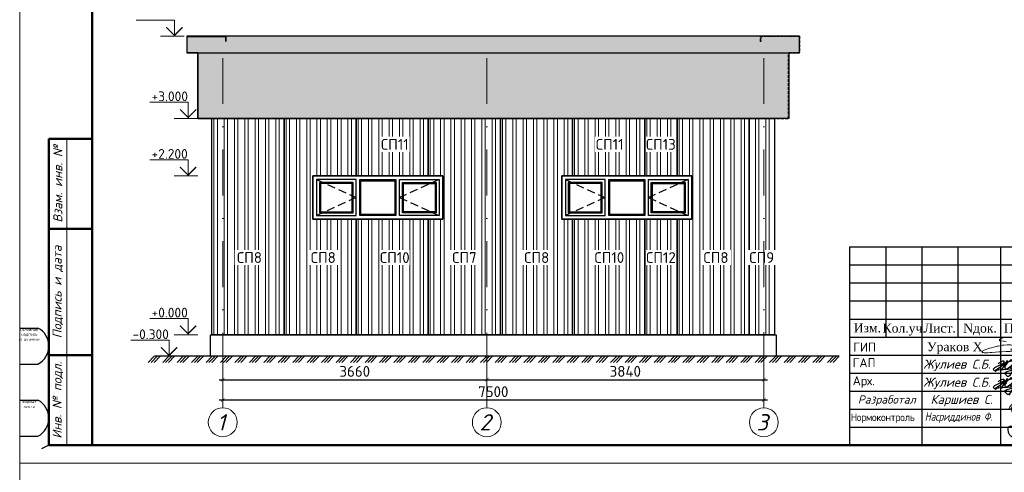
# Model space of a CAD drawing. Header units: millimetres. Extents: x 2842173 to 10151342, y -218675 to 375325.
# Tile 87 of 107: x 2928478 to 2955772, y 167175 to 179723. Entities that reach past the tile are written whole.
import ezdxf
from ezdxf.enums import TextEntityAlignment as Align

# ---------------------------------------------------------------- set-up
doc = ezdxf.new("R2010")
doc.units = ezdxf.units.MM
for name, pattern in [('$0$( Hidden )', [0.375, 0.25, -0.125]), ('DASHDOTX2', [50.8, 25.4, -12.7, 0, -12.7]), ('HIDDEN2', [4.7625, 3.175, -1.5875])]:
    doc.linetypes.add(name, pattern=pattern)
doc.layers.get('Defpoints').update_dxf_attribs({"color": 255})
for name, color, linetype, lineweight in [('0_Текст', 175, 'Continuous', 20), ('Графа', 7, 'Continuous', 30), ('НАДПИСИ', 7, 'Continuous', 13), ('тонкие', 143, 'Continuous', 9)]:
    doc.layers.add(name, color=color, linetype=linetype, lineweight=lineweight)
for name, color, linetype in [('BC-Form$1$SHEET-TEXT', 7, 'Continuous'), ('D-Hatch (PROFIL)', 7, 'Continuous'), ('SHTAMP', 7, 'Continuous'), ('Окно ОК-1', 142, 'Continuous')]:
    doc.layers.add(name, color=color, linetype=linetype)
doc.layers.add('CS_UNPLOTTED', color=171, linetype='Continuous', plot=False)
doc.layers.add('ПОДПИСИ', color=7, linetype='Continuous', lineweight=25, true_color=0xffffff)
doc.styles.add('ICOCPEUR', font='isocpeur.ttf')
doc.styles.add('ISO', font='times.ttf')
doc.styles.add('ISO_1.0', font='isocpeui.ttf')
doc.styles.add('ISOCPEUR', font='isocpeur.ttf')
doc.styles.add('PDF ISOCPEUR Italic', font='isocpeui.ttf')
doc.styles.add('style2', font='times.ttf', dxfattribs={"height": 350})
doc.styles.add('ГОСТ 250', font='isocpeui.ttf', dxfattribs={"height": 250})
doc.styles.add('ГОСТ 300', font='isocpeui.ttf', dxfattribs={"height": 300})
doc.styles.add('ГОСТ 350', font='isocpeui.ttf', dxfattribs={"height": 350})
doc.styles.add('ГОСТ300', font='isocpeur.ttf')
doc.styles.add('Оси', font='isocpeui.ttf')
doc.dimstyles.new('ГОСТ 50', dxfattribs={"dimtxt": 300, "dimasz": 100, "dimexe": 100, "dimexo": 80, "dimgap": 80, "dimtad": 1, "dimdec": 0, "dimlfac": 0.5, "dimtxsty": 'ГОСТ300', "dimblk": 'ARCHTICK', "dimcen": 50, "dimdle": 100, "dimadec": 0, "dimazin": 0, "dimtfac": 1, "dimtdec": 0, "dimtmove": 0, "dimatfit": 3, "dimldrblk": 'ARCHTICK', "dimfxl": 1, "dimlwe": 9, "dimarcsym": 0})
pattern_1 = [(37.5, (2933415.664, 176982.274), (-3.20006, 97.88265), [0, -77.216, 0, -86.36, 0, -82.55]), (7.5, (2933415.66, 176982.27), (89.9047, 143.365), [0, -41.656, 0, -69.596, 0, -26.67]), (327.5, (2933353.18, 176982.27), (158.19847, 0.28744), [0, -25.4, 0, -91.44, 0, -119.38]), (317.5, (2933353.18, 176982.27), (152.7113, 44.5859), [0, -12.7, 0, -59.944, 0, -68.58])]

# ---------------------------------------------------------------- blocks, each defined once
blk = doc.blocks.new('*U20')
at = {"lineweight": 9}
for p, q in [((-20, -5), (-20, 292)), ((-20, 292), (400, 292)), ((400, -5), (-20, -5))]:
    blk.add_line(p, q, dxfattribs=at)
at = {"lineweight": 50}
for p, q in [((0, 0), (0, 287)), ((0, 85), (-12, 85)), ((-12, 0), (-12, 85)), ((0, 60), (-12, 60)), ((0, 25), (-12, 25)), ((0, 0), (-12, 0)), ((395, 0), (0, 0))]:
    blk.add_line(p, q, dxfattribs=at)
at = {"lineweight": 20}
blk.add_line((-7, 85), (-7, 0), dxfattribs=at)
at = {"layer": 'CS_UNPLOTTED'}
for p, q in [((-20, 32.5), (-15, 32.5)), ((-20, 22.5), (-15, 22.5)), ((-20, 12.5), (-15, 12.5)), ((-20, 2.5), (-15, 2.5)), ((-12, 0), (-14, -1))]:
    blk.add_line(p, q, dxfattribs=at)
for centre in [(-17.66, 27.5), (-17.66, 7.5)]:
    blk.add_arc(centre, 5.67, 298.0574, 61.9426, dxfattribs=at)
at = {"layer": '0_Текст', "char_height": 2.5, "attachment_point": 5, "rotation": 90, "style": 'ISO_1.0'}
for s, insert, width in [('Взам. инв. №', (-9.5, 72.5), 25), ('Подпись и дата', (-9.5, 42.5), 35), ('Инв. № подл.', (-9.5, 12.5), 25)]:
    blk.add_mtext(s, dxfattribs=dict(at, insert=insert, width=width))
at = {"layer": 'CS_UNPLOTTED', "char_height": 0.8, "width": 5, "attachment_point": 2, "style": 'ISO_1.0'}
for s, insert in [('Основная надпись \\Pи штампы', (-17.5, 32.5)), ('Формат листа', (-17.5, 12.5))]:
    blk.add_mtext(s, dxfattribs=dict(at, insert=insert))
blk = doc.blocks.new('*U292')
at = {"color": 0, "lineweight": -2}
for p, q in [((0, 0), (85, -85)), ((40, 0), (125, -85)), ((80, 0), (165, -85)), ((200, 0), (285, -85)), ((240, 0), (325, -85)), ((280, 0), (365, -85)), ((401, 0), (485, -85)), ((441, 0), (525, -85)), ((481, 0), (566, -85)), ((601, 0), (686, -85)), ((641, 0), (726, -85)), ((681, 0), (766, -85)), ((801, 0), (886, -85)), ((841, 0), (926, -85)), ((881, 0), (966, -85)), ((1001, 0), (1086, -85)), ((1042, 0), (1126, -85)), ((1082, 0), (1166, -85)), ((1202, 0), (1287, -85)), ((1242, 0), (1327, -85)), ((1282, 0), (1367, -85)), ((1402, 0), (1487, -85)), ((1442, 0), (1527, -85)), ((1482, 0), (1567, -85)), ((1602, 0), (1687, -85)), ((1642, 0), (1727, -85)), ((1682, 0), (1767, -85)), ((1803, 0), (1887, -85)), ((1843, 0), (1928, -85)), ((1883, 0), (1968, -85)), ((2003, 0), (2088, -85)), ((2043, 0), (2128, -85)), ((2083, 0), (2168, -85)), ((2203, 0), (2288, -85)), ((2243, 0), (2328, -85)), ((2283, 0), (2368, -85)), ((2403, 0), (2488, -85)), ((2444, 0), (2528, -85)), ((2484, 0), (2568, -85)), ((2604, 0), (2689, -85)), ((2644, 0), (2729, -85)), ((2684, 0), (2769, -85)), ((2804, 0), (2889, -85)), ((2844, 0), (2929, -85)), ((2884, 0), (2969, -85)), ((3004, 0), (3089, -85)), ((3044, 0), (3129, -85)), ((3084, 0), (3169, -85)), ((3205, 0), (3289, -85)), ((3245, 0), (3330, -85)), ((3285, 0), (3370, -85)), ((3405, 0), (3490, -85)), ((3445, 0), (3530, -85)), ((3485, 0), (3570, -85)), ((3605, 0), (3690, -85)), ((3645, 0), (3730, -85)), ((3685, 0), (3770, -85)), ((3806, 0), (3890, -85)), ((3846, 0), (3930, -85)), ((3886, 0), (3970, -85)), ((4006, 0), (4091, -85)), ((4046, 0), (4131, -85)), ((4086, 0), (4171, -85)), ((4206, 0), (4291, -85)), ((4246, 0), (4331, -85)), ((4286, 0), (4371, -85)), ((4406, 0), (4491, -85)), ((4446, 0), (4531, -85)), ((4486, 0), (4571, -85)), ((4607, 0), (4692, -85)), ((4647, 0), (4732, -85)), ((4687, 0), (4772, -85)), ((4807, 0), (4892, -85)), ((4847, 0), (4932, -85)), ((4887, 0), (4972, -85)), ((5007, 0), (5092, -85)), ((5047, 0), (5132, -85)), ((5087, 0), (5172, -85)), ((5208, 0), (5292, -85)), ((5248, 0), (5332, -85)), ((5288, 0), (5373, -85)), ((5408, 0), (5493, -85)), ((5448, 0), (5533, -85)), ((5488, 0), (5573, -85)), ((5608, 0), (5693, -85)), ((5648, 0), (5733, -85)), ((5688, 0), (5773, -85)), ((5808, 0), (5893, -85)), ((5848, 0), (5933, -85)), ((5889, 0), (5973, -85)), ((6009, 0), (6094, -85)), ((6049, 0), (6134, -85)), ((6089, 0), (6174, -85)), ((6209, 0), (6294, -85)), ((6249, 0), (6334, -85)), ((6289, 0), (6374, -85)), ((6409, 0), (6494, -85)), ((6449, 0), (6534, -85)), ((6489, 0), (6574, -85)), ((6610, 0), (6694, -85)), ((6650, 0), (6734, -85)), ((6690, 0), (6775, -85)), ((6810, 0), (6895, -85)), ((6850, 0), (6935, -85)), ((6890, 0), (6975, -85)), ((7010, 0), (7095, -85)), ((7050, 0), (7135, -85)), ((7090, 0), (7175, -85)), ((7210, 0), (7295, -85)), ((7250, 0), (7335, -85)), ((7291, 0), (7375, -85)), ((7411, 0), (7496, -85)), ((7451, 0), (7536, -85)), ((7491, 0), (7576, -85)), ((7611, 0), (7696, -85)), ((7651, 0), (7736, -85)), ((7691, 0), (7776, -85)), ((7811, 0), (7896, -85)), ((7851, 0), (7936, -85)), ((7891, 0), (7976, -85)), ((8012, 0), (8096, -85)), ((8052, 0), (8137, -85)), ((8092, 0), (8177, -85)), ((8212, 0), (8297, -85)), ((8252, 0), (8337, -85)), ((8292, 0), (8377, -85)), ((8412, 0), (8497, -85)), ((8452, 0), (8537, -85)), ((8492, 0), (8577, -85)), ((8612, 0), (8697, -85)), ((8653, 0), (8737, -85)), ((8693, 0), (8777, -85)), ((8813, 0), (8898, -85)), ((8853, 0), (8938, -85)), ((8893, 0), (8978, -85)), ((9013, 0), (9098, -85)), ((9053, 0), (9138, -85)), ((9093, 0), (9178, -85)), ((9213, 0), (9298, -85)), ((9253, 0), (9338, -85)), ((9293, 0), (9378, -85)), ((9414, 0), (9498, -85)), ((9454, 0), (9539, -85)), ((9494, 0), (9579, -85))]:
    blk.add_line(p, q, dxfattribs=at)
blk = doc.blocks.new('*U454')
at = {"color": 0, "linetype": 'DASHDOTX2', "lineweight": -2, "ltscale": 50}
blk.add_line((0, 1209), (0, 10701), dxfattribs=at)
at = {"color": 0, "linetype": 'DASHDOTX2', "lineweight": -2, "ltscale": 30}
blk.add_lwpolyline([(0, 400), (0, 1209)], dxfattribs=at)
at = {"color": 0, "linetype": 'Continuous', "lineweight": -2}
blk.add_circle((0, 0), 400, dxfattribs=at)
at = {"style": 'Оси'}
blk.add_attdef('OS1', text='', height=450, dxfattribs=at).set_placement((-44, 0), align=Align.MIDDLE_CENTER)
blk = doc.blocks.new('*U455')
at = {"color": 0, "linetype": 'DASHDOTX2', "lineweight": -2, "ltscale": 50}
blk.add_line((0, 1209), (0, 10696), dxfattribs=at)
at = {"color": 0, "linetype": 'DASHDOTX2', "lineweight": -2, "ltscale": 30}
blk.add_lwpolyline([(0, 400), (0, 1209)], dxfattribs=at)
at = {"color": 0, "linetype": 'Continuous', "lineweight": -2}
blk.add_circle((0, 0), 400, dxfattribs=at)
at = {"style": 'Оси'}
blk.add_attdef('OS1', text='', height=450, dxfattribs=at).set_placement((-44, 0), align=Align.MIDDLE_CENTER)
blk = doc.blocks.new('_ArchTick')
at = {"color": 0, "linetype": 'ByBlock', "const_width": 0.15}
blk.add_lwpolyline([(-0.5, -0.5), (0.5, 0.5)], dxfattribs=at)
blk = doc.blocks.new('*D451')
at = {"color": 0, "lineweight": 9, "transparency": 16777216}
for p, q in [((2934106, 171003), (2934106, 169643)), ((2941426, 171003), (2941426, 169643))]:
    blk.add_line(p, q, dxfattribs=at)
at = {"color": 0, "lineweight": -2, "transparency": 16777216}
blk.add_line((2934006, 169743), (2941526, 169743), dxfattribs=at)
at = {"layer": 'Defpoints', "color": 0, "transparency": 16777216}
for p in [(2934106, 171083), (2941426, 171083), (2941426, 169743)]:
    blk.add_point(p, dxfattribs=at)
at = {"color": 0, "lineweight": -2, "transparency": 16777216, "xscale": 100, "yscale": 100, "zscale": 100, "rotation": 180}
blk.add_blockref('_ArchTick', (2934106, 169743), dxfattribs=at)
at = {"color": 0, "lineweight": -2, "transparency": 16777216, "xscale": 100, "yscale": 100, "zscale": 100}
blk.add_blockref('_ArchTick', (2941426, 169743), dxfattribs=at)
at = {"color": 0, "transparency": 16777216, "insert": (2937766, 169973), "char_height": 300, "attachment_point": 5, "style": 'ГОСТ300'}
blk.add_mtext('3660', dxfattribs=at)
blk = doc.blocks.new('*D452')
at = {"color": 0, "lineweight": 9, "transparency": 16777216}
for p, q in [((2941426, 171003), (2941426, 169643)), ((2949106, 171057), (2949106, 169643))]:
    blk.add_line(p, q, dxfattribs=at)
at = {"color": 0, "lineweight": -2, "transparency": 16777216}
blk.add_line((2941326, 169743), (2949206, 169743), dxfattribs=at)
at = {"layer": 'Defpoints', "color": 0, "transparency": 16777216}
for p in [(2949106, 171137), (2941426, 171083), (2949106, 169743)]:
    blk.add_point(p, dxfattribs=at)
at = {"color": 0, "lineweight": -2, "transparency": 16777216, "xscale": 100, "yscale": 100, "zscale": 100, "rotation": 180}
blk.add_blockref('_ArchTick', (2941426, 169743), dxfattribs=at)
at = {"color": 0, "lineweight": -2, "transparency": 16777216, "xscale": 100, "yscale": 100, "zscale": 100}
blk.add_blockref('_ArchTick', (2949106, 169743), dxfattribs=at)
at = {"color": 0, "transparency": 16777216, "insert": (2945266, 169973), "char_height": 300, "attachment_point": 5, "style": 'ГОСТ300'}
blk.add_mtext('3840', dxfattribs=at)
blk = doc.blocks.new('*D453')
at = {"color": 0, "lineweight": 9, "transparency": 16777216}
for p, q in [((2934106, 170656), (2934106, 169079)), ((2949106, 170656), (2949106, 169079))]:
    blk.add_line(p, q, dxfattribs=at)
at = {"color": 0, "lineweight": -2, "transparency": 16777216}
blk.add_line((2949206, 169179), (2934006, 169179), dxfattribs=at)
at = {"layer": 'Defpoints', "color": 0, "transparency": 16777216}
for p in [(2934106, 170736), (2949106, 170736), (2934106, 169179)]:
    blk.add_point(p, dxfattribs=at)
at = {"color": 0, "lineweight": -2, "transparency": 16777216, "xscale": 100, "yscale": 100, "zscale": 100, "rotation": 180}
blk.add_blockref('_ArchTick', (2934106, 169179), dxfattribs=at)
at = {"color": 0, "lineweight": -2, "transparency": 16777216, "xscale": 100, "yscale": 100, "zscale": 100}
blk.add_blockref('_ArchTick', (2949106, 169179), dxfattribs=at)
at = {"color": 0, "transparency": 16777216, "insert": (2941606, 169409), "char_height": 300, "attachment_point": 5, "style": 'ГОСТ300'}
blk.add_mtext('7500', dxfattribs=at)
blk = doc.blocks.new('подпис')
at = {"layer": 'ПОДПИСИ', "color": 5, "lineweight": 25}
for points in [[(11455381, 532519), (11455520, 532605, 0.17903), (11455562, 532678, 0.263953), (11455546, 532731, 0.190204), (11455439, 532772, 0.042436), (11455181, 532752, 0.013899), (11454174, 532517), (11454115, 532493), (11453882, 532380, 0.221782), (11453847, 532334, 0.270492), (11453872, 532305), (11455179, 532410)], [(11453991, 532491, -0.163413), (11454129, 532576, -0.667806), (11454158, 532540, -0.079434), (11453917, 532276, -0.866542), (11453898, 532297), (11453923, 532319), (11454158, 532478), (11454199, 532507), (11454264, 532591), (11454072, 532309)], [(11454383, 532593, 0.619534), (11454360, 532609), (11454273, 532534, 0.114252), (11454185, 532395, 0.215538), (11454192, 532353, 0.240273), (11454245, 532349, 0.08858), (11454403, 532470), (11454351, 532410), (11454342, 532400, 0.539095), (11454362, 532374, 0.111916), (11454481, 532411), (11454538, 532484), (11454481, 532411), (11454317, 532146, -0.358423), (11454264, 532125), (11454185, 532207, -0.402126), (11454221, 532260, -0.058846), (11454732, 532356), (11455438, 532399, 0.09128), (11455712, 532476)], [(11454538, 532484), (11454488, 532398, 0.645288), (11454510, 532376, 0.12897), (11454636, 532493), (11454594, 532430), (11454582, 532414, 0.693858), (11454605, 532387, 0.10028), (11454701, 532446), (11454746, 532507), (11454701, 532446), (11454684, 532424, 0.631808), (11454708, 532389, 0.142677), (11454805, 532452), (11454848, 532505), (11454805, 532452, 0.201941), (11454797, 532429, 0.536095), (11454830, 532405, 0.097167), (11454944, 532462), (11454981, 532503), (11454944, 532462, 0.197087), (11454932, 532431, 0.488157), (11454970, 532409, 0.093089), (11455064, 532466), (11455099, 532503), (11455064, 532466, 0.226804), (11455048, 532431, 0.355416), (11455073, 532410, 0.127937), (11455201, 532468), (11455246, 532517), (11455201, 532468, 0.196233), (11455177, 532420, 0.529409), (11455206, 532400, 0.061232), (11455381, 532519), (11455512, 532676), (11455381, 532519), (11455075, 532109)], [(11455512, 532676, -0.143099), (11455604, 532656, -0.470936), (11455617, 532604, -0.126724), (11455422, 532482), (11455497, 532497, -0.517832), (11455533, 532462, -0.176475), (11455420, 532289, -0.173079), (11455271, 532233, -0.163306), (11455188, 532261)]]:
    blk.add_lwpolyline(points, format="xyb", dxfattribs=at)
blk.add_lwpolyline([(11454115, 532493), (11454174, 532517)], dxfattribs=at)
blk = doc.blocks.new('A$C6E532752')
at = {"color": 5, "lineweight": 25}
for points in [[(385, 1433), (380, 1569), (321, 1749), (258, 1944), (210, 2040), (245, 2007), (287, 1975), (353, 1931), (399, 1918), (436, 1916), (474, 1941), (484, 1982), (467, 2067), (448, 2120), (427, 2157), (466, 2093), (506, 2007), (555, 1922), (602, 1823), (711, 1592), (749, 1491), (825, 1291), (868, 1187), (943, 996), (982, 875), (1013, 754), (1033, 630), (1049, 522), (1043, 416), (1007, 308), (929, 226), (815, 136), (704, 81), (535, 13), (402, 1), (314, 18), (227, 71), (137, 159), (35, 347), (12, 492), (8, 661), (75, 751), (214, 814), (217, 817), (216, 775), (183, 707), (202, 722), (286, 778), (362, 823), (424, 853), (563, 928), (732, 1029), (845, 1105), (994, 1192), (1118, 1257), (1274, 1345), (1396, 1407), (1523, 1482), (1750, 1594), (1859, 1632), (1962, 1660), (1991, 1660), (2000, 1660), (1991, 1645), (1977, 1626), (1958, 1608)], [(2046, 1804), (2070, 1872), (2101, 1944), (2114, 2003), (2114, 2056), (2099, 2124), (2074, 2222), (2014, 2300), (1903, 2360), (1855, 2376), (1801, 2377), (1790, 2368), (1792, 2336), (1800, 2288), (1808, 2236), (1818, 2191), (1846, 2131), (1865, 2061), (1890, 2014), (1957, 1858), (2009, 1770), (2053, 1685), (2113, 1541), (2153, 1434), (2222, 1250), (2279, 1118), (2326, 993), (2364, 847), (2392, 705), (2399, 624), (2394, 571), (2362, 528), (2328, 505), (2294, 490), (2254, 483), (2188, 477), (2145, 466), (2062, 466), (2017, 466), (1987, 466), (1945, 488), (1913, 509), (1883, 532), (1855, 575), (1823, 639), (1802, 682), (1783, 739), (1781, 758), (1779, 801), (1777, 848)], [(2743, 2429), (2709, 2488), (2682, 2516), (2685, 2488), (2725, 2429), (2737, 2401), (2759, 2329), (2784, 2236), (2802, 2186), (2816, 2124), (2836, 2048), (2868, 1947), (2878, 1890), (2884, 1840), (2893, 1773), (2934, 1685), (2949, 1650), (2957, 1619), (2962, 1588), (2967, 1626), (2967, 1657), (2971, 1688), (2988, 1767), (3019, 1821), (3030, 1831), (3088, 1813), (3106, 1778), (3119, 1748), (3153, 1695), (3166, 1642), (3207, 1585), (3241, 1543), (3278, 1532), (3308, 1535)], [(795, 1930), (766, 1944), (747, 1958), (732, 1969), (756, 1919), (777, 1862), (824, 1731), (861, 1650), (907, 1552), (928, 1465), (971, 1361), (999, 1299), (1019, 1250), (1060, 1148), (1086, 1070), (1110, 993), (1161, 879), (1222, 766), (1252, 693), (1282, 624), (1325, 551), (1377, 469), (1387, 437), (1386, 415), (1369, 406), (1365, 409)], [(1178, 1041), (1184, 1073), (1176, 1087), (1166, 1109), (1171, 1134), (1175, 1159), (1177, 1187), (1170, 1192), (1155, 1194), (1138, 1181), (1125, 1161), (1120, 1142), (1127, 1112), (1138, 1084), (1155, 1052), (1190, 1015), (1234, 985), (1242, 980), (1268, 979), (1299, 1007), (1323, 1038), (1339, 1067), (1360, 1126), (1356, 1168), (1352, 1190), (1349, 1211), (1349, 1234), (1349, 1252), (1349, 1274), (1336, 1239), (1333, 1223), (1331, 1214), (1303, 1209), (1299, 1204), (1292, 1181), (1255, 1176), (1246, 1151), (1262, 1110), (1275, 1085), (1290, 1052), (1311, 1034), (1336, 1025), (1363, 1024), (1376, 1037), (1388, 1050), (1400, 1068), (1415, 1091), (1432, 1156), (1432, 1174), (1430, 1222), (1431, 1266), (1434, 1282), (1437, 1297), (1451, 1312), (1473, 1314), (1479, 1329), (1484, 1345), (1526, 1340), (1527, 1344), (1546, 1371), (1546, 1380), (1542, 1322), (1532, 1234), (1508, 1194), (1491, 1173), (1470, 1154), (1447, 1141), (1418, 1134), (1396, 1131), (1373, 1136), (1360, 1149)], [(1432, 1173), (1448, 1157), (1470, 1132), (1480, 1125), (1492, 1119), (1505, 1118), (1514, 1125), (1521, 1131), (1537, 1145), (1550, 1156), (1574, 1181), (1594, 1207), (1603, 1226), (1607, 1239), (1610, 1253), (1618, 1282), (1623, 1317), (1626, 1344), (1633, 1391), (1631, 1422), (1631, 1443), (1618, 1419), (1610, 1399), (1600, 1381), (1603, 1340), (1618, 1317), (1635, 1297), (1651, 1291), (1665, 1290), (1718, 1369), (1719, 1381), (1720, 1403), (1732, 1431), (1741, 1451), (1744, 1471), (1745, 1490), (1738, 1508), (1729, 1509), (1728, 1503), (1719, 1486), (1713, 1471), (1705, 1444), (1705, 1428), (1716, 1413), (1732, 1404), (1746, 1399), (1763, 1396), (1785, 1399), (1799, 1408), (1822, 1417), (1835, 1426), (1857, 1435), (1869, 1444), (1878, 1455), (1881, 1471), (1881, 1481), (1878, 1494), (1875, 1503)], [(1707, 1036), (1747, 1085), (1819, 1144), (1891, 1238), (1979, 1313), (2059, 1391), (2165, 1488), (2229, 1542), (2393, 1677), (2462, 1724), (2559, 1807), (2641, 1860), (2722, 1913), (2859, 2009), (2948, 2051), (2989, 2062), (2996, 2055)], [(2279, 1502), (2265, 1461), (2269, 1420), (2262, 1364), (2265, 1307), (2279, 1265), (2318, 1252), (2345, 1254), (2408, 1314), (2444, 1368), (2453, 1397), (2475, 1468), (2472, 1514), (2466, 1559), (2461, 1588), (2461, 1627), (2469, 1644), (2486, 1658), (2454, 1623), (2450, 1578), (2446, 1520), (2451, 1481), (2483, 1457), (2515, 1454), (2551, 1457), (2569, 1493), (2574, 1512), (2589, 1561), (2590, 1562)], [(2397, 1571), (2370, 1532), (2367, 1503), (2363, 1469), (2365, 1423), (2380, 1396), (2400, 1370), (2431, 1346), (2460, 1344), (2480, 1343), (2493, 1365), (2509, 1392), (2560, 1447), (2580, 1567), (2580, 1600), (2569, 1621), (2561, 1642), (2559, 1671), (2569, 1698), (2582, 1730), (2598, 1762), (2618, 1772)], [(2574, 1491), (2603, 1515), (2618, 1528), (2634, 1555), (2641, 1569), (2660, 1604), (2700, 1636), (2712, 1646), (2728, 1666), (2742, 1685), (2773, 1745), (2779, 1787), (2782, 1808), (2782, 1823), (2775, 1790), (2778, 1776), (2794, 1755), (2801, 1749), (2815, 1746), (2842, 1749)], [(2582, 1588), (2614, 1576), (2640, 1580), (2650, 1592), (2662, 1606), (2679, 1631), (2687, 1673), (2683, 1709), (2675, 1731), (2672, 1756), (2670, 1792), (2677, 1808), (2688, 1818), (2704, 1820), (2713, 1818)], [(1530, 1229), (1542, 1212), (1557, 1204), (1585, 1194), (1591, 1202), (1609, 1200), (1619, 1205), (1645, 1223), (1669, 1249), (1676, 1260), (1685, 1281), (1698, 1313), (1704, 1324), (1704, 1324)]]:
    blk.add_spline(points, degree=3, dxfattribs=at)
blk = doc.blocks.new('A$C194E077B')
at = {"color": 5, "lineweight": 20}
for points in [[(-162, 200), (-240, 221), (-364, 241), (-364, 276), (-310, 307), (-248, 324), (-145, 351), (-37, 351), (76, 351), (195, 319), (266, 278)], [(42, -99), (83, -76), (96, -68), (110, -53), (122, -42), (131, -27), (137, -5), (137, 22), (125, 42), (110, 57), (100, 67), (80, 78), (58, 91), (13, 103), (-19, 112), (-87, 112), (-127, 112), (-231, 105), (-249, 100), (-271, 100), (-317, 88), (-348, 80), (-409, 70), (-436, 66), (-497, 49), (-543, 37), (-617, 24), (-665, 5), (-728, -12), (-787, -37), (-841, -58), (-859, -64), (-880, -77), (-894, -91), (-904, -101), (-904, -112), (-894, -123), (-871, -130), (-840, -134), (-808, -134), (-760, -134), (-737, -134), (-654, -127), (-612, -124), (-491, -116), (-389, -109), (-287, -102), (-158, -97), (-39, -97), (85, -89), (174, -89), (222, -82), (269, -75), (318, -67), (369, -63), (369, -63)], [(0, 0), (0, -92)], [(41, 2), (41, -98)], [(203, -24), (196, 1), (191, 21), (185, 44), (185, 65), (176, 81), (169, 93), (189, 73), (200, 70), (220, 70), (242, 70), (259, 75), (272, 78), (279, 90), (279, 70), (274, 51), (262, 26), (252, 0), (252, -16), (261, -33), (282, -45), (303, -50), (329, -43), (347, -33), (361, -19), (368, -6), (371, 33), (368, -6), (372, -22), (382, -27), (392, -33), (406, -29), (418, -26), (433, -12), (438, -3), (438, 39), (438, -3), (453, -18), (464, -25), (477, -25), (504, -20), (521, -3), (528, 9), (524, 23), (522, 41), (522, 48), (526, 55), (535, 63), (549, 63), (569, 49), (579, 25), (585, 1), (580, -18), (565, -26), (549, -26), (531, -8), (528, 9)], [(835, 300), (835, -171), (799, -177), (729, -165), (620, -121), (593, -75), (602, -42), (665, -20), (730, 7), (798, 17), (885, 36), (885, 36), (905, 45)], [(593, 2), (615, 20), (621, 30), (635, 45), (637, 70), (635, 45), (635, 19), (646, 1), (664, -10), (680, -10), (701, 0), (705, 13), (705, 35), (699, 66), (686, 94), (680, 122)], [(682, 123), (691, 107), (705, 87), (717, 87)], [(748, 299), (746, -138)], [(898, 116), (898, 60), (906, 31), (917, -11)], [(910, 55), (903, 116)], [(952, -13), (967, 14), (978, 53), (978, 112), (973, 131)], [(962, 114), (967, 97), (978, 53), (987, 20), (1013, 5), (1032, 10), (1061, 39), (1076, 96), (1076, 123), (1074, 180)], [(1064, 182), (1056, 151), (1045, 113), (1045, 80), (1055, 46), (1070, 20), (1088, 9), (1109, 9), (1132, 31), (1138, 57), (1138, 93)]]:
    blk.add_lwpolyline(points, dxfattribs=at)
for centre, radius, start, end in [((681, 122), 1.13, 41.4, 190.5897), ((901, 116), 2.8, 15.3098, 164.5601), ((899, 54), 10.7, 301.2071, 10.1496), ((979, 116), 16.6, 111.912, 188.6151), ((1068, 178), 5.72, 18.1801, 138.9915), ((935, -4), 19.1, 202.8625, 330.9274)]:
    blk.add_arc(centre, radius, start, end, dxfattribs=at)
blk = doc.blocks.new('ПЛДПИС')
at = {"color": 0, "linetype": 'ByBlock', "lineweight": 9}
for points in [[(1768167, 34601), (1768274, 34710), (1768312, 34693), (1768357, 34634), (1768439, 34683), (1768465, 34730), (1768458, 34730), (1768452, 34716), (1768444, 34693), (1768248, 34291), (1768239, 34262), (1768224, 34236), (1768215, 34224), (1768175, 34213), (1768276, 34380), (1768300, 34412), (1768456, 34579), (1768495, 34627), (1768529, 34664), (1768567, 34702), (1768592, 34709), (1768598, 34695), (1768596, 34655), (1768563, 34579)], [(1768291, 34400), (1768434, 34437), (1768462, 34447), (1768479, 34446), (1768464, 34405), (1768450, 34379), (1768443, 34362), (1768432, 34337), (1768424, 34314), (1768403, 34251), (1768390, 34195), (1768377, 34148), (1768363, 34113), (1768320, 34171), (1768390, 34246), (1768422, 34269), (1768477, 34304), (1768517, 34328), (1768535, 34345), (1768555, 34375), (1768568, 34396), (1768582, 34424), (1768584, 34440), (1768567, 34435), (1768560, 34422), (1768555, 34411), (1768548, 34391), (1768537, 34364), (1768531, 34347), (1768524, 34324), (1768521, 34309), (1768519, 34300), (1768519, 34289), (1768544, 34292), (1768564, 34304), (1768593, 34331), (1768637, 34368), (1768668, 34404), (1768686, 34438), (1768686, 34457), (1768678, 34464), (1768654, 34428), (1768646, 34402), (1768637, 34371), (1768633, 34343), (1768632, 34323), (1768635, 34310), (1768652, 34308), (1768663, 34317), (1768696, 34351), (1768732, 34384), (1768762, 34415), (1768778, 34444), (1768780, 34462), (1768775, 34466), (1768760, 34450), (1768751, 34420), (1768740, 34380), (1768734, 34359), (1768732, 34347), (1768736, 34333), (1768748, 34323), (1768768, 34330), (1768801, 34358), (1768825, 34380), (1768869, 34428), (1768893, 34461), (1768900, 34485), (1768892, 34487), (1768873, 34465), (1768858, 34431), (1768850, 34405), (1768845, 34386), (1768845, 34357), (1768850, 34342), (1768867, 34334), (1768880, 34339), (1768915, 34364), (1768944, 34396), (1768964, 34438), (1768983, 34482), (1768980, 34511), (1768959, 34502), (1768953, 34480), (1768949, 34444), (1768944, 34409), (1768941, 34371), (1768942, 34347), (1768944, 34344), (1768954, 34339), (1768979, 34347), (1769007, 34370), (1769056, 34414), (1769101, 34463), (1769168, 34549), (1769212, 34624), (1769245, 34696), (1769263, 34731), (1769265, 34761), (1769252, 34754), (1769242, 34732), (1769241, 34724), (1769233, 34693), (1769221, 34653), (1769196, 34589), (1769166, 34514), (1769144, 34459), (1769121, 34409), (1769111, 34382), (1769099, 34350), (1769096, 34345), (1769092, 34342), (1769085, 34339), (1769087, 34355), (1769094, 34373), (1769101, 34389), (1769126, 34445), (1769163, 34518), (1769186, 34556), (1769203, 34585), (1769232, 34625), (1769258, 34661), (1769292, 34681), (1769309, 34674), (1769332, 34643), (1769333, 34586), (1769305, 34557), (1769265, 34526), (1769235, 34515), (1769217, 34514), (1769213, 34521), (1769263, 34541), (1769302, 34539), (1769332, 34526), (1769343, 34499), (1769323, 34458), (1769301, 34426), (1769267, 34400), (1769223, 34379), (1769168, 34371), (1769130, 34373), (1769121, 34381), (1769121, 34411)], [(1768636, 34367), (1768797, 34545), (1768832, 34624), (1768811, 34686), (1768788, 34673), (1768773, 34647), (1768752, 34588), (1768723, 34494), (1768702, 34421), (1768681, 34356), (1768651, 34269), (1768487, 34082), (1768486, 34142), (1768627, 34279), (1768815, 34318), (1769007, 34332)]]:
    blk.add_spline(points, degree=3, dxfattribs=at)
blk = doc.blocks.new('A$Cbab827f9')
at = {"layer": 'Графа'}
for p, q in [((-18500, 5500), (0, 5500)), ((-18500, 5500), (0, 5500)), ((-18500, 5500), (-18500, 0)), ((-17500, 5500), (-17500, 3000)), ((-16500, 5500), (-16500, 0)), ((-15500, 5500), (-15500, 3000)), ((-14314, 5500), (-14314, 0)), ((-13000, 5500), (-13000, 0)), ((-12000, 5500), (-12000, 0)), ((0, 5500), (0, 0)), ((0, 5500), (0, 0)), ((-18500, 5000), (-12000, 5000)), ((-18500, 4500), (-12000, 4500)), ((-12000, 4500), (0, 4500)), ((-18500, 4000), (-12000, 4000)), ((-18500, 3500), (-12000, 3500)), ((-18500, 3000), (0, 3000)), ((-5000, 3000), (-5000, 0)), ((-3500, 3000), (-3500, 1500)), ((-2000, 3000), (-2000, 1500)), ((-18500, 2500), (-12000, 2500)), ((-5000, 2500), (0, 2500)), ((-18500, 2000), (-12000, 2000)), ((-18500, 1500), (-12000, 1500)), ((-12000, 1500), (0, 1500)), ((-18500, 1000), (-12000, 1000)), ((-18500, 500), (-12000, 500)), ((-18500, 0), (0, 0)), ((-18500, 0), (0, 0))]:
    blk.add_line(p, q, dxfattribs=at)
at = {"color": 7, "lineweight": 30, "xscale": 0.8941363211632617, "yscale": 0.8941363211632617, "zscale": 0.8941363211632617}
blk.add_blockref('A$C194E077B', (-14020, 2684), dxfattribs=at)
at = {"color": 1, "lineweight": 15, "xscale": 0.9504, "yscale": 0.9504, "zscale": 0.9504}
for p in [(-10900254, -503824), (-10900254, -504324)]:
    blk.add_blockref('подпис', p, dxfattribs=at)
at = {"color": 5, "linetype": 'ByBlock', "lineweight": 9}
blk.add_blockref('ПЛДПИС', (-1782243, -33214), dxfattribs=at)
at = {"color": 2, "lineweight": 40, "xscale": 0.3934101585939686, "yscale": 0.3934101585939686, "zscale": 0.3934101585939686}
blk.add_blockref('A$C6E532752', (-14109, 221), dxfattribs=at)
at = {"style": 'ISOCPEUR'}
for s, p in [('ГAП            ', (-18415, 2164)), ('Арх.  ', (-18415, 1664))]:
    blk.add_text(s, height=250, dxfattribs=at).set_placement(p)
at = {"color": 7, "linetype": 'ByBlock', "lineweight": 25, "style": 'ГОСТ 300'}
blk.add_text('16', height=300, dxfattribs=at).set_placement((-1261, 1850, 0))
at = {"color": 18, "lineweight": 30, "true_color": 0x000000, "insert": (-780, 5640), "char_height": 300, "attachment_point": 1, "style": 'ISO'}
blk.add_mtext_dynamic_manual_height_columns('\\pi14405.478;{\\C256; \\H0.83333x;\\C7;АС}', width=5530.42, gutter_width=2000, heights=[0], dxfattribs=at)
at = {"insert": (-18397, 2846, 0), "char_height": 250, "attachment_point": 1, "style": 'ISOCPEUR'}
blk.add_mtext_dynamic_manual_height_columns('ГИП', width=1128.03, gutter_width=1500, heights=[0], dxfattribs=at)
at = {"color": 7, "lineweight": 20, "insert": (-16356, 2857), "char_height": 250, "attachment_point": 1, "style": 'ISO'}
blk.add_mtext_dynamic_manual_height_columns('Ураков Х', width=2171.11, gutter_width=1500, heights=[0], dxfattribs=at)
at = {"attachment_point": 1}
for s, insert, char_height, width, style in [('{\\fTimes New Roman|b0|i0|c134|p18;Комната для компрессора}, {\\fTimes New Roman|b0|i0|c134|p18;Комната управления и UV\\P\\f宋体|b0|i0|c134|p2;\\W0.8;\\C240;\\c2367469;\\P\\pi1799.6225;\\f宋体|b0|i0|c0|p2; }', (-10536, 2570), 250, 4722.73, 'ISO'), ('{\\W0.95;\\T0.95;Нормоконтроль}', (-18469, 881), 210, 1971.75, 'ISOCPEUR')]:
    blk.add_mtext(s, dxfattribs=dict(at, insert=insert, char_height=char_height, width=width, style=style))
at = {"color": 3, "lineweight": 30, "insert": (-16415, 911), "char_height": 230, "width": 2499.02, "attachment_point": 1, "style": 'PDF ISOCPEUR Italic'}
blk.add_mtext('\\pt500;{\\W0.8;\\C7;Насриддинов Ф.}', dxfattribs=at)
at = {"layer": 'BC-Form$1$SHEET-TEXT', "width": 12000, "attachment_point": 5, "style": 'ГОСТ 350'}
for s, insert, char_height in [('Разработал', (-17469, 1237), 230), ('Каршиев С.', (-15395, 1237), 250)]:
    blk.add_mtext(s, dxfattribs=dict(at, insert=insert, char_height=char_height))
at = {"layer": 'SHTAMP', "style": 'ГОСТ 250'}
for p in [(-16456, 2123), (-16456, 1623)]:
    blk.add_text('Жулиев С.Б. ', height=250, dxfattribs=at).set_placement(p)
at = {"layer": 'SHTAMP', "attachment_point": 4, "style": 'style2'}
for s, insert, char_height, width in [('\\pi5.5858;Заказчик: ГУП «Инжиниринговая компания по строительству объектов водоснабжения и водоотведения» ', (-11864, 5041), 220, 10364.55), ('{\\H1.00436x;\\C7;Kasbi tumani hududida joylashgan Renovasiya \\Phududining oqova suv tizimini barpo\\C256; qilish}', (-11901, 3715), 250, 11834.1)]:
    blk.add_mtext(s, dxfattribs=dict(at, insert=insert, char_height=char_height, width=width))
at = {"layer": 'НАДПИСИ', "linetype": 'Continuous', "ltscale": 1000, "style": 'ISO'}
for s, p in [('Изм.', (-18009, 3255)), ('Кол.уч.', (-16988, 3248)), ('Лист.', (-16000, 3250)), ('Nдок.', (-14885, 3250)), ('Подп.', (-13750, 3250)), ('Дата', (-12500, 3250))]:
    blk.add_text(s, height=250, dxfattribs=at).set_placement(p, align=Align.MIDDLE_CENTER)
at = {"layer": 'НАДПИСИ', "linetype": 'Continuous', "ltscale": 1000, "char_height": 250, "attachment_point": 5, "style": 'ISO'}
for s, insert, width in [('Стадия', (-4250, 2750), 1400), ('Лист', (-2750, 2750), 1400), ('Листов', (-1000, 2750), 1900), ('РП', (-4250, 2000), 12000)]:
    blk.add_mtext(s, dxfattribs=dict(at, insert=insert, width=width))

msp = doc.modelspace()

# ---------------------------------------------------------------- hatches: boundary and pattern name
at = {"layer": 'D-Hatch (PROFIL)', "true_color": 0xc596ad}
h = msp.add_hatch(dxfattribs=at)
h.set_pattern_fill('AR-SAND', color=253, scale=2)
h.set_pattern_definition(pattern_1)
h.paths.add_polyline_path([(2950096.591, 179262.274), (2933115.664, 179262.274), (2933115.664, 178802.274), (2950096.591, 178802.274)])
at = {"layer": 'D-Hatch (PROFIL)', "true_color": 0xbccdca}
h = msp.add_hatch(dxfattribs=at)
h.set_pattern_fill('AR-SAND', color=9, scale=2)
h.set_pattern_definition(pattern_1)
h.paths.add_polyline_path([(2933415.664, 178802.274), (2949796.591, 178802.274), (2949796.591, 176982.274), (2933415.664, 176982.274)])
at = {"layer": 'тонкие', "ltscale": 15}
h = msp.add_hatch(dxfattribs=at)
h.set_pattern_fill('ANSI32', color=256, scale=30, angle=45)
h.set_pattern_definition([(90, (2947006.53, 170990.27), (-285.75, 0), []), (90, (2947101.78, 171085.52), (-285.75, 0), [])])
h.paths.add_polyline_path([(2935805.729, 170990.274), (2933806.135, 170990.274), (2933806.135, 176982.274), (2935805.729, 176982.274)])
h = msp.add_hatch(dxfattribs=at)
h.set_pattern_fill('ANSI32', color=256, scale=30, angle=45)
h.set_pattern_definition([(90, (2949006.13, 170990.27), (-285.75, 0), []), (90, (2949101.38, 171085.52), (-285.75, 0), [])])
h.paths.add_polyline_path([(2937805.329, 170990.274), (2935805.735, 170990.274), (2935805.735, 176982.274), (2937805.329, 176982.274), (2937805.329, 175390.274), (2936606.233, 175390.274), (2936606.233, 174190.274), (2937805.329, 174190.274)])
h = msp.add_hatch(dxfattribs=at)
h.set_pattern_fill('ANSI32', color=256, scale=30, angle=45)
h.set_pattern_definition([(90, (2951005.72, 170990.27), (-285.75, 0), []), (90, (2951100.97, 171085.52), (-285.75, 0), [])])
h.paths.add_polyline_path([(2939804.924, 175390.274), (2937805.329, 175390.274), (2937805.329, 176982.274), (2939804.924, 176982.274)])
h = msp.add_hatch(dxfattribs=at)
h.set_pattern_fill('ANSI32', color=256, scale=30, angle=45)
h.set_pattern_definition([(90, (2953005.31, 170990.27), (-285.75, 0), []), (90, (2953100.56, 171085.52), (-285.75, 0), [])])
h.paths.add_polyline_path([(2941804.518, 170990.274), (2939804.924, 170990.274), (2939804.924, 174190.274), (2940206.244, 174190.274), (2940206.244, 175390.274), (2939804.924, 175390.274), (2939804.924, 176982.274), (2941804.518, 176982.274)])
h = msp.add_hatch(dxfattribs=at)
h.set_pattern_fill('ANSI32', color=256, scale=30, angle=45)
h.set_pattern_definition([(90, (2955004.9, 170990.27), (-285.75, 0), []), (90, (2955100.16, 171085.52), (-285.75, 0), [])])
h.paths.add_polyline_path([(2943804.113, 170990.274), (2941804.518, 170990.274), (2941804.518, 176982.274), (2943804.113, 176982.274), (2943804.113, 175390.274), (2943505.761, 175390.274), (2943505.761, 174190.274), (2943804.113, 174190.274)])
h = msp.add_hatch(dxfattribs=at)
h.set_pattern_fill('ANSI32', color=256, scale=30, angle=45)
h.set_pattern_definition([(90, (2957004.5, 170990.27), (-285.75, 0), []), (90, (2957099.75, 171085.52), (-285.75, 0), [])])
h.paths.add_polyline_path([(2945803.707, 175390.274), (2943804.113, 175390.274), (2943804.113, 176982.274), (2945803.707, 176982.274)])
h = msp.add_hatch(dxfattribs=at)
h.set_pattern_fill('ANSI32', color=256, scale=30, angle=45)
h.set_pattern_definition([(90, (2959004.1, 170990.27), (-285.75, 0), []), (90, (2959099.35, 171085.52), (-285.75, 0), [])])
h.paths.add_polyline_path([(2946704.443, 175390.274), (2945803.707, 175390.274), (2945803.707, 176982.274), (2946704.443, 176982.274)])
h = msp.add_hatch(dxfattribs=at)
h.set_pattern_fill('ANSI32', color=256, scale=30, angle=45)
h.set_pattern_definition([(90, (2959904.83, 170990.27), (-285.75, 0), []), (90, (2960000.08, 171085.52), (-285.75, 0), [])])
h.paths.add_polyline_path([(2948704.037, 170990.274), (2946704.443, 170990.274), (2946704.443, 174190.274), (2947105.772, 174190.274), (2947105.772, 175390.274), (2946704.443, 175390.274), (2946704.443, 176982.274), (2948704.037, 176982.274)])
h = msp.add_hatch(dxfattribs=at)
h.set_pattern_fill('ANSI32', color=256, scale=30, angle=45)
h.set_pattern_definition([(90, (2962305.75, 170990.27), (-285.75, 0), []), (90, (2962401, 171085.52), (-285.75, 0), [])])
h.paths.add_polyline_path([(2949406.126, 170990.274), (2948704.037, 170990.274), (2948704.037, 176982.274), (2949406.126, 176982.274)])
h = msp.add_hatch(dxfattribs=at)
h.set_pattern_fill('ANSI32', color=256, scale=30, angle=45)
h.set_pattern_definition([(90, (2951005.72, 166590.27), (-285.75, 0), []), (90, (2951100.97, 166685.52), (-285.75, 0), [])])
h.paths.add_polyline_path([(2939804.924, 170990.274), (2937805.329, 170990.274), (2937805.329, 174190.274), (2939804.924, 174190.274)])
h = msp.add_hatch(dxfattribs=at)
h.set_pattern_fill('ANSI32', color=256, scale=30, angle=45)
h.set_pattern_definition([(90, (2957004.5, 166590.27), (-285.75, 0), []), (90, (2957099.75, 166685.52), (-285.75, 0), [])])
h.paths.add_polyline_path([(2945803.707, 170990.274), (2943804.113, 170990.274), (2943804.113, 174190.274), (2945803.707, 174190.274)])
h = msp.add_hatch(dxfattribs=at)
h.set_pattern_fill('ANSI32', color=256, scale=30, angle=45)
h.set_pattern_definition([(90, (2959004.1, 166590.27), (-285.75, 0), []), (90, (2959099.35, 166685.52), (-285.75, 0), [])])
h.paths.add_polyline_path([(2946704.443, 170990.274), (2945803.707, 170990.274), (2945803.707, 174190.274), (2946704.443, 174190.274)])

# ---------------------------------------------------------------- linework, layer by layer
at = {"color": 0, "linetype": 'ByBlock', "lineweight": 9}
for p, q in [((2933037.15, 179262.274), (2932378.061, 179262.274)), ((2933417.15, 176987.274), (2932758.061, 176987.274)), ((2933417.15, 175390.274), (2932758.061, 175390.274)), ((2933417.15, 170990.274), (2932758.061, 170990.274))]:
    msp.add_line(p, q, dxfattribs=at)
at = {"lineweight": 30}
msp.add_line((2951198.283, 170390.274), (2932210.79, 170390.274), dxfattribs=at)
at = {"color": 0, "linetype": 'ByBlock', "lineweight": 9}
for points in [[(2932767.15, 179262.274), (2932767.15, 179712.274), (2931708.795, 179712.274)], [(2933147.15, 176987.274), (2933147.15, 177437.274), (2932088.795, 177437.274)], [(2933147.15, 175390.274), (2933147.15, 175840.274), (2932088.795, 175840.274)], [(2933147.15, 170990.274), (2933147.15, 171440.274), (2932088.795, 171440.274)], [(2932617.456, 170390.274), (2932617.456, 170840.274), (2931559.1, 170840.274)]]:
    msp.add_lwpolyline(points, dxfattribs=at)
for points in [[(2932992.15, 179512.726, 36, 36, 0), (2932767.15, 179287.726, 36, 36, 0), (2932542.15, 179512.726, 36, 36, 0)], [(2933372.15, 177237.726, 36, 36, 0), (2933147.15, 177012.726, 36, 36, 0), (2932922.15, 177237.726, 36, 36, 0)], [(2933372.15, 175640.726, 36, 36, 0), (2933147.15, 175415.726, 36, 36, 0), (2932922.15, 175640.726, 36, 36, 0)], [(2933372.15, 171240.726, 36, 36, 0), (2933147.15, 171015.726, 36, 36, 0), (2932922.15, 171240.726, 36, 36, 0)], [(2932842.456, 170640.726, 36, 36, 0), (2932617.456, 170415.726, 36, 36, 0), (2932392.456, 170640.726, 36, 36, 0)]]:
    msp.add_lwpolyline(points, format="xyseb", dxfattribs=at)
at = {"color": 248, "true_color": 0x641213}
msp.add_lwpolyline([(2933856.124, 176982.274), (2933856.124, 176987.274), (2933420.664, 176987.274), (2933420.664, 178807.274), (2933120.664, 178807.274), (2933120.664, 179257.274), (2934190.664, 179257.274), (2934190.664, 179122.274), (2934195.664, 179122.274), (2934195.664, 179262.274), (2933115.664, 179262.274), (2933115.664, 178802.274), (2933415.664, 178802.274), (2933415.664, 176982.274)], close=True, dxfattribs=at)
at = {"lineweight": 30}
for points in [[(2950096.591, 179262.274), (2933115.664, 179262.274), (2933115.664, 178802.274), (2950096.591, 178802.274)], [(2933415.664, 178802.274), (2949796.591, 178802.274), (2949796.591, 176982.274), (2933415.664, 176982.274)]]:
    msp.add_lwpolyline(points, close=True, dxfattribs=at)
at = {"color": 161, "linetype": '$0$( Hidden )', "ltscale": 300}
msp.add_lwpolyline([(2949356.131, 176982.274), (2949356.131, 176987.274), (2949791.591, 176987.274), (2949791.591, 178807.274), (2950091.591, 178807.274), (2950091.591, 179257.274), (2949021.591, 179257.274), (2949021.591, 179122.274), (2949016.591, 179122.274), (2949016.591, 179262.274), (2950096.591, 179262.274), (2950096.591, 178802.274), (2949796.591, 178802.274), (2949796.591, 176982.274)], close=True, dxfattribs=at)
at = {"color": 190, "lineweight": 30}
for points in [[(2935805.729, 170990.274), (2933806.135, 170990.274), (2933806.135, 176982.274), (2935805.729, 176982.274)], [(2937805.329, 170990.274), (2935805.735, 170990.274), (2935805.735, 176982.274), (2937805.329, 176982.274), (2937805.329, 175390.274), (2936606.233, 175390.274), (2936606.233, 174190.274), (2937805.329, 174190.274)], [(2939804.924, 175390.274), (2937805.329, 175390.274), (2937805.329, 176982.274), (2939804.924, 176982.274)], [(2941804.518, 170990.274), (2939804.924, 170990.274), (2939804.924, 174190.274), (2940206.244, 174190.274), (2940206.244, 175390.274), (2939804.924, 175390.274), (2939804.924, 176982.274), (2941804.518, 176982.274)], [(2943804.113, 170990.274), (2941804.518, 170990.274), (2941804.518, 176982.274), (2943804.113, 176982.274), (2943804.113, 175390.274), (2943505.761, 175390.274), (2943505.761, 174190.274), (2943804.113, 174190.274)], [(2945803.707, 175390.274), (2943804.113, 175390.274), (2943804.113, 176982.274), (2945803.707, 176982.274)], [(2946704.443, 175390.274), (2945803.707, 175390.274), (2945803.707, 176982.274), (2946704.443, 176982.274)], [(2948704.037, 170990.274), (2946704.443, 170990.274), (2946704.443, 174190.274), (2947105.772, 174190.274), (2947105.772, 175390.274), (2946704.443, 175390.274), (2946704.443, 176982.274), (2948704.037, 176982.274)], [(2949406.126, 170990.274), (2948704.037, 170990.274), (2948704.037, 176982.274), (2949406.126, 176982.274)], [(2939804.924, 170990.274), (2937805.329, 170990.274), (2937805.329, 174190.274), (2939804.924, 174190.274)], [(2945803.707, 170990.274), (2943804.113, 170990.274), (2943804.113, 174190.274), (2945803.707, 174190.274)], [(2946704.443, 170990.274), (2945803.707, 170990.274), (2945803.707, 174190.274), (2946704.443, 174190.274)]]:
    msp.add_lwpolyline(points, close=True, dxfattribs=at)
at = {"lineweight": 30}
msp.add_lwpolyline([(2933766.129, 170390.274), (2933766.129, 170990.274), (2949446.126, 170990.274), (2949446.126, 170390.274)], dxfattribs=at)
at = {"layer": 'Окно ОК-1', "ltscale": 0.5}
for points in [[(2940206.244, 174190.274), (2936606.233, 174190.274), (2936606.233, 175390.274), (2940206.244, 175390.274)], [(2937806.233, 175290.274), (2936706.233, 175290.274), (2936706.233, 174290.274), (2937806.233, 174290.274)], [(2937906.233, 175290.274), (2938906.244, 175290.274), (2938906.244, 174290.274), (2937906.233, 174290.274)], [(2939006.244, 175290.274), (2940106.244, 175290.274), (2940106.244, 174290.274), (2939006.244, 174290.274)], [(2947105.772, 174190.274), (2943505.761, 174190.274), (2943505.761, 175390.274), (2947105.772, 175390.274)], [(2944705.761, 175290.274), (2943605.761, 175290.274), (2943605.761, 174290.274), (2944705.761, 174290.274)], [(2944805.761, 175290.274), (2945805.772, 175290.274), (2945805.772, 174290.274), (2944805.761, 174290.274)], [(2945905.772, 175290.274), (2947005.772, 175290.274), (2947005.772, 174290.274), (2945905.772, 174290.274)], [(2937726.233, 175210.274), (2936786.233, 175210.274), (2936786.233, 174370.274), (2937726.233, 174370.274)], [(2939086.244, 175210.274), (2940026.244, 175210.274), (2940026.244, 174370.274), (2939086.244, 174370.274)], [(2944625.761, 175210.274), (2943685.761, 175210.274), (2943685.761, 174370.274), (2944625.761, 174370.274)], [(2945985.772, 175210.274), (2946925.772, 175210.274), (2946925.772, 174370.274), (2945985.772, 174370.274)]]:
    msp.add_lwpolyline(points, close=True, dxfattribs=at)
at = {"layer": 'Окно ОК-1', "linetype": 'HIDDEN2', "ltscale": 70}
for points in [[(2936706.233, 175290.274), (2937806.233, 174790.274), (2936706.233, 174290.274)], [(2940106.244, 175290.274), (2939006.244, 174790.274), (2940106.244, 174290.274)], [(2943605.761, 175290.274), (2944705.761, 174790.274), (2943605.761, 174290.274)], [(2947005.772, 175290.274), (2945905.772, 174790.274), (2947005.772, 174290.274)]]:
    msp.add_lwpolyline(points, dxfattribs=at)
at = {"layer": 'Окно ОК-1', "color": 5, "ltscale": 0.5}
for points in [[(2937936.233, 175260.274), (2938876.244, 175260.274), (2938876.244, 174320.274), (2937936.233, 174320.274)], [(2944835.761, 175260.274), (2945775.772, 175260.274), (2945775.772, 174320.274), (2944835.761, 174320.274)], [(2937696.233, 175180.274), (2936816.233, 175180.274), (2936816.233, 174400.274), (2937696.233, 174400.274)], [(2939116.244, 175180.274), (2939996.244, 175180.274), (2939996.244, 174400.274), (2939116.244, 174400.274)], [(2944595.761, 175180.274), (2943715.761, 175180.274), (2943715.761, 174400.274), (2944595.761, 174400.274)], [(2946015.772, 175180.274), (2946895.772, 175180.274), (2946895.772, 174400.274), (2946015.772, 174400.274)]]:
    msp.add_lwpolyline(points, close=True, dxfattribs=at)

# ---------------------------------------------------------------- block references
at = {"color": 0, "ltscale": 30, "xscale": 100, "yscale": 100, "zscale": 100}
for p in [(2930484.712, 167924.819), (2930484.712, 138224.819)]:
    msp.add_blockref('*U20', p, dxfattribs=at)
at = {"color": 1, "lineweight": 30}
msp.add_blockref('A$Cbab827f9', (2969984.712, 167924.819), dxfattribs=at)
at = {"xscale": -2, "yscale": 2, "zscale": 2}
msp.add_blockref('*U292', (2951198.283, 170390.274), dxfattribs=at)

# ---------------------------------------------------------------- texts
at = {"color": 0, "linetype": 'ByBlock', "lineweight": 9, "style": 'ГОСТ300'}
for s, p in [('+3.000', (2932134.454, 177464.328)), ('+2.200', (2932134.454, 175867.328)), ('+0.000', (2932134.454, 171467.328)), ('-0.300', (2931604.759, 170867.328))]:
    msp.add_text(s, height=270, dxfattribs=at).set_placement(p)

# ---------------------------------------------------------------- dimensions: what is measured, and where the dimension line sits
for base, p1, p2, picture, middle in [((2949106.132, 169743.002), (2941426.1, 171082.959), (2949106.132, 171137.129), '*D452', (2945266.116, 169973.002)), ((2941426.1, 169743.002), (2934106.127, 171082.959), (2941426.1, 171082.959), '*D451', (2937766.114, 169973.002)), ((2934106.127, 169178.932), (2949106.132, 170736.239), (2934106.127, 170736.239), '*D453', (2941606.13, 169408.932))]:
    dim = msp.add_linear_dim(base=base, p1=p1, p2=p2, dimstyle='ГОСТ 50')
    dim.commit()
    dim.dimension.update_dxf_attribs({"geometry": picture, "text_midpoint": middle})

# ---------------------------------------------------------------- next in the draw order: texts
at = {"char_height": 300, "width": 703.98719, "attachment_point": 5, "style": 'ICOCPEUR', "bg_fill": 3, "box_fill_scale": 1.2, "bg_fill_color": 256, "bg_fill_transparency": 0}
for s, insert in [('\\A1;СП11', (2938876.523, 176266.898)), ('\\A1;СП11', (2944834.428, 176266.898)), ('\\A1;СП13', (2946251.429, 176266.898)), ('\\A1;СП8', (2934847.78, 173128.811)), ('\\A1;СП8', (2936894.892, 173128.811)), ('\\A1;СП10', (2938876.523, 173128.811)), ('\\A1;СП7', (2940806.935, 173128.811)), ('\\A1;СП8', (2942811.16, 173128.811)), ('\\A1;СП10', (2944824.864, 173128.811)), ('\\A1;СП12', (2946254.393, 173128.811)), ('\\A1;СП8', (2947780.497, 173128.811)), ('\\A1;СП9', (2949048.714, 173128.811))]:
    msp.add_mtext(s, dxfattribs=dict(at, insert=insert))

# ---------------------------------------------------------------- next in the draw order: block references
at = {"color": 248, "lineweight": 9, "true_color": 0x641213}
for name, p, values in [('*U454', (2934106.127, 168561.558), {'OS1': '1'}), ('*U454', (2941426.1, 168561.558), {'OS1': '2'}), ('*U455', (2949106.132, 168561.432), {'OS1': '3'})]:
    msp.add_blockref(name, p, dxfattribs=at).add_auto_attribs(values)

doc.saveas('drawing.dxf')
